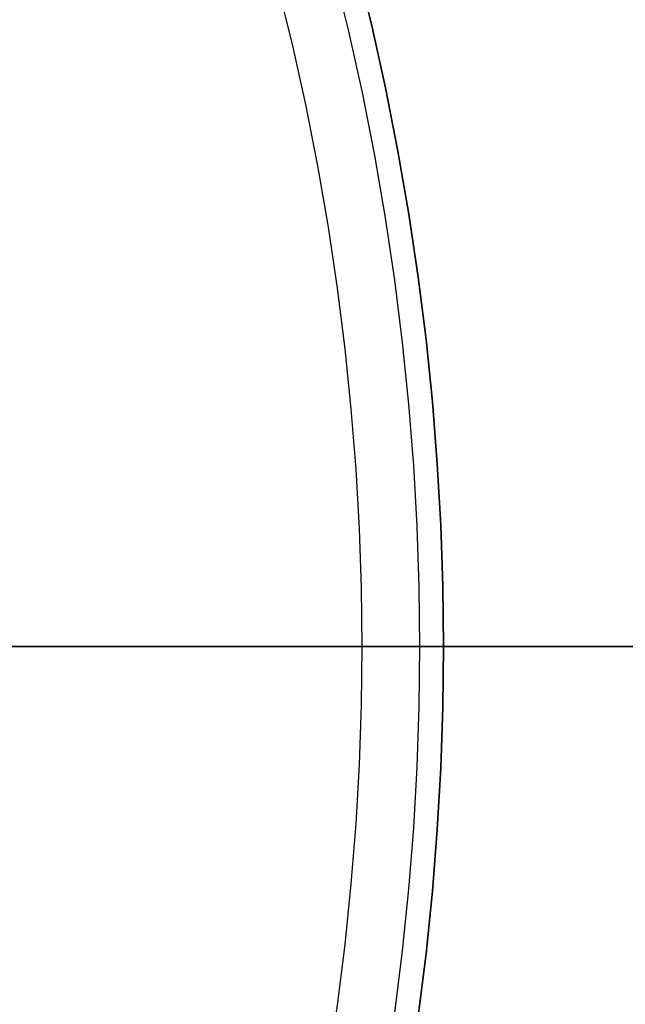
# Model space of a CAD drawing. Header units: millimetres. Extents: x -104 to 128, y -124 to 124.
# Tile 249 of 256: x 84 to 106, y -13 to 23. Entities that reach past the tile are written whole.
import ezdxf

# ---------------------------------------------------------------- set-up
doc = ezdxf.new("R2010")
doc.units = ezdxf.units.MM
doc.header["$MEASUREMENT"] = 0
doc.layers.add('Predefinito', color=5, linetype='Continuous')

msp = doc.modelspace()

# ---------------------------------------------------------------- linework, layer by layer
at = {"layer": 'Predefinito'}
for points in [[(95.53, 24.962), (96.103, 22.65), (96.615, 20.341), (97.07, 18.036), (97.467, 15.739), (97.808, 13.45), (98.093, 11.172), (98.324, 8.906), (98.501, 6.655), (98.626, 4.419), (98.701, 2.2), (98.725, 0)], [(99.604, 0), (99.579, 2.22), (99.504, 4.458), (99.378, 6.714), (99.199, 8.985), (98.966, 11.271), (98.679, 13.57), (98.335, 15.879), (97.934, 18.196), (97.475, 20.521), (96.958, 22.851), (96.381, 25.183)], [(99.604, 0), (99.579, 2.22), (99.504, 4.458), (99.378, 6.714), (99.199, 8.985), (98.966, 11.271), (98.679, 13.57), (98.335, 15.879), (97.934, 18.196), (97.475, 20.521), (96.958, 22.851), (96.381, 25.183)], [(96.381, 25.183), (96.958, 22.851), (97.475, 20.521), (97.934, 18.196), (98.335, 15.879), (98.679, 13.57), (98.966, 11.271), (99.199, 8.985), (99.378, 6.714), (99.504, 4.458), (99.579, 2.22), (99.604, 0)], [(93.478, 24.427), (94.037, 22.165), (94.539, 19.905), (94.984, 17.65), (95.373, 15.402), (95.706, 13.162), (95.986, 10.933), (96.211, 8.716), (96.385, 6.512), (96.507, 4.324), (96.58, 2.153), (96.604, 0)], [(99.604, 0), (-100.396, 0)], [(12.302, 0), (96.604, 0)], [(96.604, 0), (96.58, -2.153), (96.507, -4.324), (96.385, -6.512), (96.211, -8.716), (95.986, -10.933), (95.706, -13.162), (95.373, -15.402), (94.984, -17.65), (94.539, -19.905), (94.037, -22.165), (93.478, -24.427), (92.859, -26.69), (92.182, -28.952), (91.446, -31.21), (90.649, -33.462), (89.793, -35.705), (88.877, -37.938), (87.9, -40.159), (86.864, -42.364)], [(98.725, 0), (98.701, -2.2), (98.626, -4.419), (98.501, -6.655), (98.324, -8.906), (98.093, -11.172), (97.808, -13.45), (97.467, -15.739), (97.07, -18.036), (96.615, -20.341), (96.103, -22.65), (95.53, -24.962), (94.899, -27.274), (94.207, -29.585), (93.454, -31.892), (92.641, -34.193), (91.766, -36.486), (90.829, -38.768), (89.831, -41.037)], [(99.604, 0), (99.579, -2.22), (99.504, -4.458), (99.378, -6.714), (99.199, -8.985), (98.966, -11.271), (98.679, -13.57), (98.335, -15.879), (97.934, -18.196), (97.475, -20.521), (96.958, -22.851), (96.381, -25.183), (95.744, -27.516), (95.045, -29.847), (94.286, -32.175), (93.465, -34.496), (92.582, -36.809), (91.638, -39.112), (90.631, -41.401)], [(90.631, -41.401), (91.638, -39.112), (92.582, -36.809), (93.465, -34.496), (94.286, -32.175), (95.045, -29.847), (95.744, -27.516), (96.381, -25.183), (96.958, -22.851), (97.475, -20.521), (97.934, -18.196), (98.335, -15.879), (98.679, -13.57), (98.966, -11.271), (99.199, -8.985), (99.378, -6.714), (99.504, -4.458), (99.579, -2.22), (99.604, 0)], [(99.604, 0), (99.579, -2.22), (99.504, -4.458), (99.378, -6.714), (99.199, -8.985), (98.966, -11.271), (98.679, -13.57), (98.335, -15.879), (97.934, -18.196), (97.475, -20.521), (96.958, -22.851), (96.381, -25.183), (95.744, -27.516), (95.045, -29.847), (94.286, -32.175), (93.465, -34.496), (92.582, -36.809), (91.638, -39.112), (90.631, -41.401)]]:
    msp.add_lwpolyline(points, dxfattribs=at)
at = {"layer": 'Predefinito', "extrusion": (0, 1, 0)}
for points in [[(0.198, 0), (0.183, 1520.521), (0.138, 1521.752), (0.062, 1522.982), (-0.044, 1524.21), (-0.179, 1525.434), (-0.345, 1526.655), (-0.541, 1527.871), (-0.766, 1529.082), (-1.022, 1530.288), (-1.306, 1531.486), (-1.62, 1532.678), (-1.963, 1533.861), (-2.335, 1535.036), (-2.736, 1536.201), (-3.165, 1537.355), (-3.623, 1538.499), (-4.108, 1539.632), (-4.621, 1540.752), (-5.162, 1541.859), (-5.729, 1542.953), (-6.323, 1544.032), (-6.944, 1545.096), (-7.59, 1546.145), (-8.262, 1547.178), (-8.959, 1548.194), (-9.68, 1549.192), (-10.426, 1550.173), (-11.196, 1551.135), (-11.99, 1552.077), (-12.806, 1553), (-13.857, 1554.125), (-119.361, 1659.641)], [(-128.2, 1650.802), (-22.697, 1545.284), (-22.068, 1544.606), (-21.455, 1543.913), (-20.859, 1543.205), (-20.281, 1542.482), (-19.721, 1541.746), (-19.179, 1540.996), (-18.655, 1540.233), (-18.151, 1539.458), (-17.665, 1538.67), (-17.199, 1537.871), (-16.753, 1537.06), (-16.327, 1536.239), (-15.921, 1535.407), (-15.536, 1534.566), (-15.171, 1533.716), (-14.828, 1532.857), (-14.506, 1531.989), (-14.205, 1531.115), (-13.925, 1530.233), (-13.667, 1529.344), (-13.432, 1528.449), (-13.218, 1527.549), (-13.026, 1526.644), (-12.857, 1525.734), (-12.71, 1524.821), (-12.585, 1523.904), (-12.483, 1522.984), (-12.404, 1522.063), (-12.347, 1521.139), (-12.308, 1519.983), (-12.302, 0)], [(-96.604, 0), (-96.67, -0.001), (-96.737, -0.003), (-96.805, -0.007), (-96.873, -0.012), (-96.942, -0.019), (-97.011, -0.028), (-97.08, -0.038), (-97.15, -0.05), (-97.219, -0.064), (-97.289, -0.079), (-97.359, -0.097), (-97.429, -0.116), (-97.499, -0.137), (-97.569, -0.16), (-97.639, -0.184), (-97.708, -0.211), (-97.777, -0.239), (-97.846, -0.269), (-97.914, -0.301), (-97.982, -0.335), (-98.049, -0.371), (-98.115, -0.408), (-98.181, -0.448), (-98.245, -0.489), (-98.309, -0.532), (-98.372, -0.577), (-98.434, -0.623), (-98.495, -0.671), (-98.554, -0.721), (-98.612, -0.772), (-98.669, -0.824), (-98.725, -0.879), (-98.779, -0.934), (-98.832, -0.991), (-98.883, -1.05), (-98.933, -1.109), (-98.981, -1.17), (-99.027, -1.232), (-99.072, -1.295), (-99.115, -1.358), (-99.156, -1.423), (-99.195, -1.489), (-99.233, -1.555), (-99.269, -1.622), (-99.302, -1.69), (-99.334, -1.758), (-99.365, -1.827), (-99.393, -1.896), (-99.42, -1.965), (-99.444, -2.035), (-99.467, -2.105), (-99.488, -2.175), (-99.507, -2.245), (-99.524, -2.314), (-99.54, -2.384), (-99.554, -2.454), (-99.566, -2.524), (-99.576, -2.593), (-99.585, -2.662), (-99.592, -2.73), (-99.597, -2.799), (-99.601, -2.866), (-99.603, -2.933), (-99.604, -3)], [(12.698, 0), (12.679, 1520.828), (12.623, 1522.366), (12.528, 1523.902), (12.396, 1525.435), (12.227, 1526.964), (12.02, 1528.489), (11.775, 1530.008), (11.493, 1531.521), (11.175, 1533.027), (10.819, 1534.524), (10.427, 1536.012), (9.998, 1537.49), (9.534, 1538.957), (9.033, 1540.412), (8.497, 1541.854), (7.926, 1543.283), (7.319, 1544.697), (6.678, 1546.096), (6.004, 1547.479), (5.295, 1548.845), (4.553, 1550.193), (3.778, 1551.523), (2.971, 1552.833), (2.132, 1554.123), (1.261, 1555.391), (0.36, 1556.639), (-0.572, 1557.863), (-1.534, 1559.065), (-2.524, 1560.242), (-3.544, 1561.395), (-4.857, 1562.8), (-110.522, 1668.48)], [(0.198, 0), (0.183, 1520.521), (0.138, 1521.752), (0.062, 1522.982), (-0.044, 1524.21), (-0.179, 1525.434), (-0.345, 1526.655), (-0.541, 1527.871), (-0.766, 1529.082), (-1.022, 1530.288), (-1.306, 1531.486), (-1.62, 1532.678), (-1.963, 1533.861), (-2.335, 1535.036), (-2.736, 1536.201), (-3.165, 1537.355), (-3.623, 1538.499), (-4.108, 1539.632), (-4.621, 1540.752), (-5.162, 1541.859), (-5.729, 1542.953), (-6.323, 1544.032), (-6.944, 1545.096), (-7.59, 1546.145), (-8.262, 1547.178), (-8.959, 1548.194), (-9.68, 1549.192), (-10.426, 1550.173), (-11.196, 1551.135), (-11.99, 1552.077), (-12.806, 1553), (-13.857, 1554.125), (-119.361, 1659.641)]]:
    msp.add_lwpolyline(points, dxfattribs=at)
at = {"layer": 'Predefinito', "extrusion": (0.707107, 0, 0.707107)}
for points in [[(0, 1076.643), (0.397, 1076.649), (0.806, 1076.669), (1.227, 1076.703), (1.659, 1076.753), (1.88, 1076.785), (2.104, 1076.821), (2.33, 1076.862), (2.559, 1076.907), (2.79, 1076.958), (3.025, 1077.014), (3.261, 1077.076), (3.5, 1077.143), (3.741, 1077.216), (3.984, 1077.295), (4.229, 1077.38), (4.476, 1077.472), (4.725, 1077.57), (4.974, 1077.675), (5.225, 1077.787), (5.478, 1077.907), (5.73, 1078.033), (5.984, 1078.168), (6.237, 1078.31), (6.491, 1078.46), (6.745, 1078.618), (6.997, 1078.785), (7.249, 1078.959), (7.5, 1079.143), (7.749, 1079.334), (7.996, 1079.535), (8.241, 1079.744), (8.484, 1079.962), (8.723, 1080.189), (8.959, 1080.425), (9.19, 1080.67), (9.418, 1080.923), (9.641, 1081.186), (9.858, 1081.457), (10.07, 1081.737), (10.276, 1082.025), (10.475, 1082.322), (10.667, 1082.627), (10.852, 1082.94), (11.029, 1083.26), (11.198, 1083.588), (11.358, 1083.924), (11.509, 1084.266), (11.651, 1084.614), (11.783, 1084.969), (11.904, 1085.329), (12.015, 1085.695), (12.115, 1086.066), (12.204, 1086.441), (12.282, 1086.819), (12.348, 1087.201), (12.403, 1087.586), (12.445, 1087.973), (12.476, 1088.362), (12.494, 1088.752), (12.5, 1089.143), (12.494, 1089.533), (12.476, 1089.923), (12.445, 1090.312), (12.403, 1090.699), (12.348, 1091.084), (12.282, 1091.466), (12.204, 1091.845), (12.115, 1092.22), (12.015, 1092.59), (11.904, 1092.956), (11.783, 1093.316), (11.651, 1093.671), (11.509, 1094.02), (11.358, 1094.362), (11.198, 1094.697), (11.029, 1095.025), (10.852, 1095.346), (10.667, 1095.658), (10.475, 1095.963), (10.276, 1096.26), (10.07, 1096.548), (9.858, 1096.828), (9.641, 1097.099), (9.418, 1097.362), (9.19, 1097.615), (8.959, 1097.86), (8.723, 1098.096), (8.484, 1098.323), (8.241, 1098.541), (7.996, 1098.75), (7.749, 1098.951), (7.5, 1099.143), (7.249, 1099.326), (6.997, 1099.501), (6.745, 1099.667), (6.491, 1099.825), (6.237, 1099.975), (5.984, 1100.117), (5.73, 1100.252), (5.478, 1100.379), (5.225, 1100.498), (4.974, 1100.61), (4.725, 1100.715), (4.476, 1100.814), (4.229, 1100.905), (3.984, 1100.991), (3.741, 1101.07), (3.5, 1101.143), (3.261, 1101.21), (3.025, 1101.271), (2.79, 1101.327), (2.559, 1101.378), (2.33, 1101.424), (2.104, 1101.464), (1.88, 1101.5), (1.659, 1101.532), (1.227, 1101.582), (0.806, 1101.617), (0.397, 1101.636), (0, 1101.643)], [(0, 1076.643), (0.397, 1076.649), (0.806, 1076.669), (1.227, 1076.703), (1.659, 1076.753), (1.88, 1076.785), (2.104, 1076.821), (2.33, 1076.862), (2.559, 1076.907), (2.79, 1076.958), (3.025, 1077.014), (3.261, 1077.076), (3.5, 1077.143), (3.741, 1077.216), (3.984, 1077.295), (4.229, 1077.38), (4.476, 1077.472), (4.725, 1077.57), (4.974, 1077.675), (5.225, 1077.787), (5.478, 1077.907), (5.73, 1078.033), (5.984, 1078.168), (6.237, 1078.31), (6.491, 1078.46), (6.745, 1078.618), (6.997, 1078.785), (7.249, 1078.959), (7.5, 1079.143), (7.749, 1079.334), (7.996, 1079.535), (8.241, 1079.744), (8.484, 1079.962), (8.723, 1080.189), (8.959, 1080.425), (9.19, 1080.67), (9.418, 1080.923), (9.641, 1081.186), (9.858, 1081.457), (10.07, 1081.737), (10.276, 1082.025), (10.475, 1082.322), (10.667, 1082.627), (10.852, 1082.94), (11.029, 1083.26), (11.198, 1083.588), (11.358, 1083.924), (11.509, 1084.266), (11.651, 1084.614), (11.783, 1084.969), (11.904, 1085.329), (12.015, 1085.695), (12.115, 1086.066), (12.204, 1086.441), (12.282, 1086.819), (12.348, 1087.201), (12.403, 1087.586), (12.445, 1087.973), (12.476, 1088.362), (12.494, 1088.752), (12.5, 1089.143), (12.494, 1089.533), (12.476, 1089.923), (12.445, 1090.312), (12.403, 1090.699), (12.348, 1091.084), (12.282, 1091.466), (12.204, 1091.845), (12.115, 1092.22), (12.015, 1092.59), (11.904, 1092.956), (11.783, 1093.316), (11.651, 1093.671), (11.509, 1094.02), (11.358, 1094.362), (11.198, 1094.697), (11.029, 1095.025), (10.852, 1095.346), (10.667, 1095.658), (10.475, 1095.963), (10.276, 1096.26), (10.07, 1096.548), (9.858, 1096.828), (9.641, 1097.099), (9.418, 1097.362), (9.19, 1097.615), (8.959, 1097.86), (8.723, 1098.096), (8.484, 1098.323), (8.241, 1098.541), (7.996, 1098.75), (7.749, 1098.951), (7.5, 1099.143), (7.249, 1099.326), (6.997, 1099.501), (6.745, 1099.667), (6.491, 1099.825), (6.237, 1099.975), (5.984, 1100.117), (5.73, 1100.252), (5.478, 1100.379), (5.225, 1100.498), (4.974, 1100.61), (4.725, 1100.715), (4.476, 1100.814), (4.229, 1100.905), (3.984, 1100.991), (3.741, 1101.07), (3.5, 1101.143), (3.261, 1101.21), (3.025, 1101.271), (2.79, 1101.327), (2.559, 1101.378), (2.33, 1101.424), (2.104, 1101.464), (1.88, 1101.5), (1.659, 1101.532), (1.227, 1101.582), (0.806, 1101.617), (0.397, 1101.636), (0, 1101.643)], [(0, 1076.643), (0.397, 1076.649), (0.806, 1076.669), (1.227, 1076.703), (1.659, 1076.753), (1.88, 1076.785), (2.104, 1076.821), (2.33, 1076.862), (2.559, 1076.907), (2.79, 1076.958), (3.025, 1077.014), (3.261, 1077.076), (3.5, 1077.143), (3.741, 1077.216), (3.984, 1077.295), (4.229, 1077.38), (4.476, 1077.472), (4.725, 1077.57), (4.974, 1077.675), (5.225, 1077.787), (5.478, 1077.907), (5.73, 1078.033), (5.984, 1078.168), (6.237, 1078.31), (6.491, 1078.46), (6.745, 1078.618), (6.997, 1078.785), (7.249, 1078.959), (7.5, 1079.143), (7.749, 1079.334), (7.996, 1079.535), (8.241, 1079.744), (8.484, 1079.962), (8.723, 1080.189), (8.959, 1080.425), (9.19, 1080.67), (9.418, 1080.923), (9.641, 1081.186), (9.858, 1081.457), (10.07, 1081.737), (10.276, 1082.025), (10.475, 1082.322), (10.667, 1082.627), (10.852, 1082.94), (11.029, 1083.26), (11.198, 1083.588), (11.358, 1083.924), (11.509, 1084.266), (11.651, 1084.614), (11.783, 1084.969), (11.904, 1085.329), (12.015, 1085.695), (12.115, 1086.066), (12.204, 1086.441), (12.282, 1086.819), (12.348, 1087.201), (12.403, 1087.586), (12.445, 1087.973), (12.476, 1088.362), (12.494, 1088.752), (12.5, 1089.143), (12.494, 1089.533), (12.476, 1089.923), (12.445, 1090.312), (12.403, 1090.699), (12.348, 1091.084), (12.282, 1091.466), (12.204, 1091.845), (12.115, 1092.22), (12.015, 1092.59), (11.904, 1092.956), (11.783, 1093.316), (11.651, 1093.671), (11.509, 1094.02), (11.358, 1094.362), (11.198, 1094.697), (11.029, 1095.025), (10.852, 1095.346), (10.667, 1095.658), (10.475, 1095.963), (10.276, 1096.26), (10.07, 1096.548), (9.858, 1096.828), (9.641, 1097.099), (9.418, 1097.362), (9.19, 1097.615), (8.959, 1097.86), (8.723, 1098.096), (8.484, 1098.323), (8.241, 1098.541), (7.996, 1098.75), (7.749, 1098.951), (7.5, 1099.143), (7.249, 1099.326), (6.997, 1099.501), (6.745, 1099.667), (6.491, 1099.825), (6.237, 1099.975), (5.984, 1100.117), (5.73, 1100.252), (5.478, 1100.379), (5.225, 1100.498), (4.974, 1100.61), (4.725, 1100.715), (4.476, 1100.814), (4.229, 1100.905), (3.984, 1100.991), (3.741, 1101.07), (3.5, 1101.143), (3.261, 1101.21), (3.025, 1101.271), (2.79, 1101.327), (2.559, 1101.378), (2.33, 1101.424), (2.104, 1101.464), (1.88, 1101.5), (1.659, 1101.532), (1.227, 1101.582), (0.806, 1101.617), (0.397, 1101.636), (0, 1101.643)], [(0, 1101.643), (-0.397, 1101.636), (-0.806, 1101.617), (-1.227, 1101.582), (-1.659, 1101.532), (-1.88, 1101.5), (-2.104, 1101.464), (-2.33, 1101.424), (-2.559, 1101.378), (-2.79, 1101.327), (-3.025, 1101.271), (-3.261, 1101.21), (-3.5, 1101.143), (-3.741, 1101.07), (-3.984, 1100.991), (-4.229, 1100.905), (-4.476, 1100.814), (-4.725, 1100.715), (-4.974, 1100.61), (-5.225, 1100.498), (-5.478, 1100.379), (-5.73, 1100.252), (-5.984, 1100.117), (-6.237, 1099.975), (-6.491, 1099.825), (-6.745, 1099.667), (-6.997, 1099.501), (-7.249, 1099.326), (-7.5, 1099.143), (-7.749, 1098.951), (-7.996, 1098.75), (-8.241, 1098.541), (-8.484, 1098.323), (-8.723, 1098.096), (-8.959, 1097.86), (-9.19, 1097.615), (-9.418, 1097.362), (-9.641, 1097.099), (-9.858, 1096.828), (-10.07, 1096.548), (-10.276, 1096.26), (-10.475, 1095.963), (-10.667, 1095.658), (-10.852, 1095.346), (-11.029, 1095.025), (-11.198, 1094.697), (-11.358, 1094.362), (-11.509, 1094.02), (-11.651, 1093.671), (-11.783, 1093.316), (-11.904, 1092.956), (-12.015, 1092.59), (-12.115, 1092.22), (-12.204, 1091.845), (-12.282, 1091.466), (-12.348, 1091.084), (-12.403, 1090.699), (-12.445, 1090.312), (-12.476, 1089.923), (-12.494, 1089.533), (-12.5, 1089.143), (-12.494, 1088.752), (-12.476, 1088.362), (-12.445, 1087.973), (-12.403, 1087.586), (-12.348, 1087.201), (-12.282, 1086.819), (-12.204, 1086.441), (-12.115, 1086.066), (-12.015, 1085.695), (-11.904, 1085.329), (-11.783, 1084.969), (-11.651, 1084.614), (-11.509, 1084.266), (-11.358, 1083.924), (-11.198, 1083.588), (-11.029, 1083.26), (-10.852, 1082.94), (-10.667, 1082.627), (-10.475, 1082.322), (-10.276, 1082.025), (-10.07, 1081.737), (-9.858, 1081.457), (-9.641, 1081.186), (-9.418, 1080.923), (-9.19, 1080.67), (-8.959, 1080.425), (-8.723, 1080.189), (-8.484, 1079.962), (-8.241, 1079.744), (-7.996, 1079.535), (-7.749, 1079.334), (-7.5, 1079.143), (-7.249, 1078.959), (-6.997, 1078.785), (-6.745, 1078.618), (-6.491, 1078.46), (-6.237, 1078.31), (-5.984, 1078.168), (-5.73, 1078.033), (-5.478, 1077.907), (-5.225, 1077.787), (-4.974, 1077.675), (-4.725, 1077.57), (-4.476, 1077.472), (-4.229, 1077.38), (-3.984, 1077.295), (-3.741, 1077.216), (-3.5, 1077.143), (-3.261, 1077.076), (-3.025, 1077.014), (-2.79, 1076.958), (-2.559, 1076.907), (-2.33, 1076.862), (-2.104, 1076.821), (-1.88, 1076.785), (-1.659, 1076.753), (-1.227, 1076.703), (-0.806, 1076.669), (-0.397, 1076.649), (0, 1076.643)], [(0, 1101.643), (-0.397, 1101.636), (-0.806, 1101.617), (-1.227, 1101.582), (-1.659, 1101.532), (-1.88, 1101.5), (-2.104, 1101.464), (-2.33, 1101.424), (-2.559, 1101.378), (-2.79, 1101.327), (-3.025, 1101.271), (-3.261, 1101.21), (-3.5, 1101.143), (-3.741, 1101.07), (-3.984, 1100.991), (-4.229, 1100.905), (-4.476, 1100.814), (-4.725, 1100.715), (-4.974, 1100.61), (-5.225, 1100.498), (-5.478, 1100.379), (-5.73, 1100.252), (-5.984, 1100.117), (-6.237, 1099.975), (-6.491, 1099.825), (-6.745, 1099.667), (-6.997, 1099.501), (-7.249, 1099.326), (-7.5, 1099.143), (-7.749, 1098.951), (-7.996, 1098.75), (-8.241, 1098.541), (-8.484, 1098.323), (-8.723, 1098.096), (-8.959, 1097.86), (-9.19, 1097.615), (-9.418, 1097.362), (-9.641, 1097.099), (-9.858, 1096.828), (-10.07, 1096.548), (-10.276, 1096.26), (-10.475, 1095.963), (-10.667, 1095.658), (-10.852, 1095.346), (-11.029, 1095.025), (-11.198, 1094.697), (-11.358, 1094.362), (-11.509, 1094.02), (-11.651, 1093.671), (-11.783, 1093.316), (-11.904, 1092.956), (-12.015, 1092.59), (-12.115, 1092.22), (-12.204, 1091.845), (-12.282, 1091.466), (-12.348, 1091.084), (-12.403, 1090.699), (-12.445, 1090.312), (-12.476, 1089.923), (-12.494, 1089.533), (-12.5, 1089.143), (-12.494, 1088.752), (-12.476, 1088.362), (-12.445, 1087.973), (-12.403, 1087.586), (-12.348, 1087.201), (-12.282, 1086.819), (-12.204, 1086.441), (-12.115, 1086.066), (-12.015, 1085.695), (-11.904, 1085.329), (-11.783, 1084.969), (-11.651, 1084.614), (-11.509, 1084.266), (-11.358, 1083.924), (-11.198, 1083.588), (-11.029, 1083.26), (-10.852, 1082.94), (-10.667, 1082.627), (-10.475, 1082.322), (-10.276, 1082.025), (-10.07, 1081.737), (-9.858, 1081.457), (-9.641, 1081.186), (-9.418, 1080.923), (-9.19, 1080.67), (-8.959, 1080.425), (-8.723, 1080.189), (-8.484, 1079.962), (-8.241, 1079.744), (-7.996, 1079.535), (-7.749, 1079.334), (-7.5, 1079.143), (-7.249, 1078.959), (-6.997, 1078.785), (-6.745, 1078.618), (-6.491, 1078.46), (-6.237, 1078.31), (-5.984, 1078.168), (-5.73, 1078.033), (-5.478, 1077.907), (-5.225, 1077.787), (-4.974, 1077.675), (-4.725, 1077.57), (-4.476, 1077.472), (-4.229, 1077.38), (-3.984, 1077.295), (-3.741, 1077.216), (-3.5, 1077.143), (-3.261, 1077.076), (-3.025, 1077.014), (-2.79, 1076.958), (-2.559, 1076.907), (-2.33, 1076.862), (-2.104, 1076.821), (-1.88, 1076.785), (-1.659, 1076.753), (-1.227, 1076.703), (-0.806, 1076.669), (-0.397, 1076.649), (0, 1076.643)], [(0, 1101.643), (-0.397, 1101.636), (-0.806, 1101.617), (-1.227, 1101.582), (-1.659, 1101.532), (-1.88, 1101.5), (-2.104, 1101.464), (-2.33, 1101.424), (-2.559, 1101.378), (-2.79, 1101.327), (-3.025, 1101.271), (-3.261, 1101.21), (-3.5, 1101.143), (-3.741, 1101.07), (-3.984, 1100.991), (-4.229, 1100.905), (-4.476, 1100.814), (-4.725, 1100.715), (-4.974, 1100.61), (-5.225, 1100.498), (-5.478, 1100.379), (-5.73, 1100.252), (-5.984, 1100.117), (-6.237, 1099.975), (-6.491, 1099.825), (-6.745, 1099.667), (-6.997, 1099.501), (-7.249, 1099.326), (-7.5, 1099.143), (-7.749, 1098.951), (-7.996, 1098.75), (-8.241, 1098.541), (-8.484, 1098.323), (-8.723, 1098.096), (-8.959, 1097.86), (-9.19, 1097.615), (-9.418, 1097.362), (-9.641, 1097.099), (-9.858, 1096.828), (-10.07, 1096.548), (-10.276, 1096.26), (-10.475, 1095.963), (-10.667, 1095.658), (-10.852, 1095.346), (-11.029, 1095.025), (-11.198, 1094.697), (-11.358, 1094.362), (-11.509, 1094.02), (-11.651, 1093.671), (-11.783, 1093.316), (-11.904, 1092.956), (-12.015, 1092.59), (-12.115, 1092.22), (-12.204, 1091.845), (-12.282, 1091.466), (-12.348, 1091.084), (-12.403, 1090.699), (-12.445, 1090.312), (-12.476, 1089.923), (-12.494, 1089.533), (-12.5, 1089.143), (-12.494, 1088.752), (-12.476, 1088.362), (-12.445, 1087.973), (-12.403, 1087.586), (-12.348, 1087.201), (-12.282, 1086.819), (-12.204, 1086.441), (-12.115, 1086.066), (-12.015, 1085.695), (-11.904, 1085.329), (-11.783, 1084.969), (-11.651, 1084.614), (-11.509, 1084.266), (-11.358, 1083.924), (-11.198, 1083.588), (-11.029, 1083.26), (-10.852, 1082.94), (-10.667, 1082.627), (-10.475, 1082.322), (-10.276, 1082.025), (-10.07, 1081.737), (-9.858, 1081.457), (-9.641, 1081.186), (-9.418, 1080.923), (-9.19, 1080.67), (-8.959, 1080.425), (-8.723, 1080.189), (-8.484, 1079.962), (-8.241, 1079.744), (-7.996, 1079.535), (-7.749, 1079.334), (-7.5, 1079.143), (-7.249, 1078.959), (-6.997, 1078.785), (-6.745, 1078.618), (-6.491, 1078.46), (-6.237, 1078.31), (-5.984, 1078.168), (-5.73, 1078.033), (-5.478, 1077.907), (-5.225, 1077.787), (-4.974, 1077.675), (-4.725, 1077.57), (-4.476, 1077.472), (-4.229, 1077.38), (-3.984, 1077.295), (-3.741, 1077.216), (-3.5, 1077.143), (-3.261, 1077.076), (-3.025, 1077.014), (-2.79, 1076.958), (-2.559, 1076.907), (-2.33, 1076.862), (-2.104, 1076.821), (-1.88, 1076.785), (-1.659, 1076.753), (-1.227, 1076.703), (-0.806, 1076.669), (-0.397, 1076.649), (0, 1076.643)]]:
    msp.add_lwpolyline(points, dxfattribs=at)
at = {"layer": 'Predefinito', "extrusion": (1, 0, 0)}
msp.add_lwpolyline([(0, -3), (0, -40)], dxfattribs=at)

doc.saveas('drawing.dxf')
